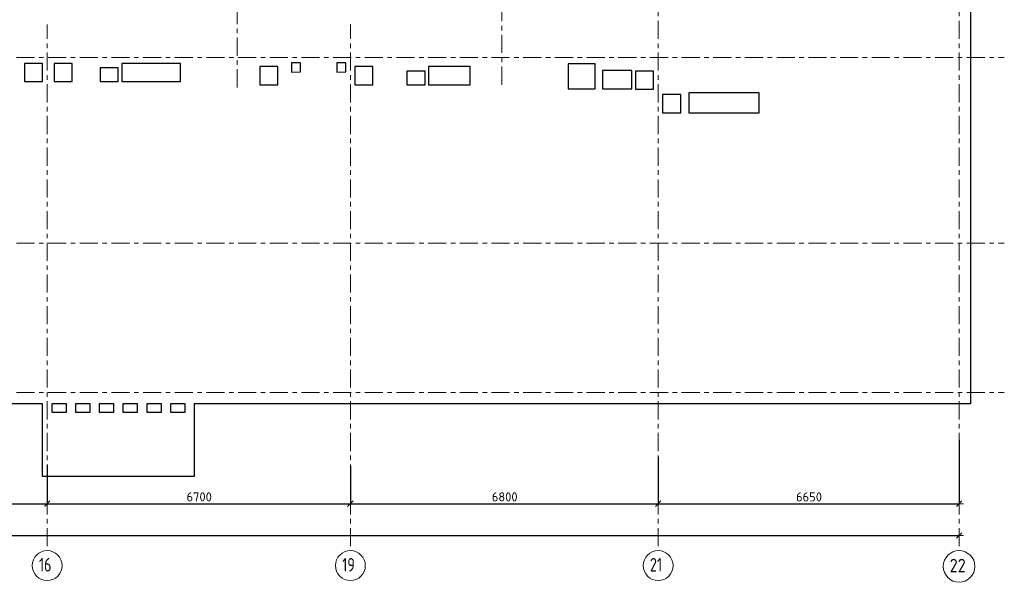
# Model space of a CAD drawing. Header units: metres. Extents: x -38 to 114, y -15 to 21.
# Tile 13 of 244: x 41 to 63, y -4 to 8. Entities that reach past the tile are written whole.
import ezdxf

# ---------------------------------------------------------------- set-up
doc = ezdxf.new("R2010")
doc.units = ezdxf.units.M
doc.header["$PDMODE"] = 65
doc.linetypes.add('______11', pattern=[0.5, 0.4, -0.05, 0, -0.05])
doc.linetypes.add('______5', pattern=[1.1, 0.8, -0.1, 0.1, -0.1])
for name, color, linetype, lineweight in [('XR$2$Осевая линия (1)', 7, '______5', 13), ('XR$2$Размерная линия (1)', 7, 'Continuous', 13), ('XR$5$Перекрытие (1)', 7, 'Continuous', 35)]:
    doc.layers.add(name, color=color, linetype=linetype, lineweight=lineweight)
doc.styles.add('ISOCPEUR', font='txt')
doc.dimstyles.new('DIMSTYLE_3', dxfattribs={"dimtxt": 0.2, "dimasz": 0.2, "dimexe": 0, "dimexo": 0, "dimgap": 0.1, "dimtad": 2, "dimdec": 0, "dimlfac": 1000, "dimrnd": 5, "dimzin": 12, "dimdsep": 46, "dimtxsty": 'ISOCPEUR', "dimblk1": 'ALL_ML_STRICH', "dimblk2": 'ALL_ML_STRICH', "dimsah": 1, "dimcen": 0, "dimclrd": 7, "dimclre": 256, "dimclrt": 7, "dimadec": 0, "dimazin": 0, "dimtfac": 1, "dimtdec": 0, "dimtix": 1, "dimtmove": 2, "dimatfit": 3, "dimfxl": 0, "dimtzin": 0, "dimlwd": 0, "dimlwe": -3, "dimarcsym": 0})

# ---------------------------------------------------------------- blocks, each defined once
blk = doc.blocks.new('ALL_ML_STRICH')
at = {"color": 0, "linetype": 'ByBlock', "lineweight": -2}
for p, q in [((-1, 0), (0.5, 0)), ((-0.3, -0.3), (0.3, 0.3)), ((0, -0.5), (0, 0.5))]:
    blk.add_line(p, q, dxfattribs=at)
blk = doc.blocks.new('*D12')
at = {"layer": 'DEFPOINTS', "color": 7, "linetype": 'Continuous', "lineweight": 13, "transparency": 33554687}
for p in [(0.5, -3.103), (0.5, -3.156), (61.6, -3.14)]:
    blk.add_point(p, dxfattribs=at)
at = {"layer": 'XR$2$Размерная линия (1)', "color": 9, "linetype": 'Continuous', "lineweight": -2, "true_color": 0xc7c7c7, "transparency": 33554687}
for p, q in [((0.5, -3.123), (0.5, -3.156)), ((61.6, -3.156), (61.6, -3.156))]:
    blk.add_line(p, q, dxfattribs=at)
at = {"layer": 'XR$2$Размерная линия (1)', "color": 7, "linetype": 'Continuous', "lineweight": -2, "transparency": 33554687}
blk.add_line((0.5, -3.156), (61.6, -3.156), dxfattribs=at)
at = {"layer": 'XR$2$Размерная линия (1)', "color": 7, "linetype": 'Continuous', "lineweight": 13, "transparency": 33554687, "xscale": 0.2, "yscale": 0.2, "zscale": 0.2, "rotation": 180}
blk.add_blockref('ALL_ML_STRICH', (0.5, -3.156), dxfattribs=at)
at = {"layer": 'XR$2$Размерная линия (1)', "color": 7, "linetype": 'Continuous', "lineweight": 13, "transparency": 33554687, "xscale": 0.2, "yscale": 0.2, "zscale": 0.2}
blk.add_blockref('ALL_ML_STRICH', (61.6, -3.156), dxfattribs=at)
at = {"layer": 'XR$2$Размерная линия (1)', "color": 7, "linetype": 'Continuous', "lineweight": 13, "transparency": 33554687, "insert": (31.1, -3.006), "char_height": 0.2, "width": 1, "attachment_point": 5, "style": 'ISOCPEUR'}
blk.add_mtext('\\A1;{61100}', dxfattribs=at)
blk = doc.blocks.new('*D22')
at = {"layer": 'DEFPOINTS', "color": 7, "linetype": 'Continuous', "lineweight": 13, "transparency": 33554687}
for p in [(36.95, -1.617), (41.45, -1.575), (36.95, -2.452)]:
    blk.add_point(p, dxfattribs=at)
at = {"layer": 'XR$2$Размерная линия (1)', "color": 9, "linetype": 'Continuous', "lineweight": -2, "true_color": 0xc7c7c7, "transparency": 33554687}
for p, q in [((36.95, -1.637), (36.95, -2.452)), ((41.45, -1.595), (41.45, -2.452))]:
    blk.add_line(p, q, dxfattribs=at)
at = {"layer": 'XR$2$Размерная линия (1)', "color": 7, "linetype": 'Continuous', "lineweight": -2, "transparency": 33554687}
blk.add_line((36.95, -2.452), (41.45, -2.452), dxfattribs=at)
at = {"layer": 'XR$2$Размерная линия (1)', "color": 7, "linetype": 'Continuous', "lineweight": 13, "transparency": 33554687, "xscale": 0.2, "yscale": 0.2, "zscale": 0.2, "rotation": 180}
blk.add_blockref('ALL_ML_STRICH', (36.95, -2.452), dxfattribs=at)
at = {"layer": 'XR$2$Размерная линия (1)', "color": 7, "linetype": 'Continuous', "lineweight": 13, "transparency": 33554687, "xscale": 0.2, "yscale": 0.2, "zscale": 0.2}
blk.add_blockref('ALL_ML_STRICH', (41.45, -2.452), dxfattribs=at)
at = {"layer": 'XR$2$Размерная линия (1)', "color": 7, "linetype": 'Continuous', "lineweight": 13, "transparency": 33554687, "insert": (39.2, -2.302), "char_height": 0.2, "width": 0.8, "attachment_point": 5, "style": 'ISOCPEUR'}
blk.add_mtext('\\A1;{4500}', dxfattribs=at)
blk = doc.blocks.new('*D23')
at = {"layer": 'DEFPOINTS', "color": 7, "linetype": 'Continuous', "lineweight": 13, "transparency": 33554687}
for p in [(41.45, -1.575), (48.15, -1.606), (41.45, -2.452)]:
    blk.add_point(p, dxfattribs=at)
at = {"layer": 'XR$2$Размерная линия (1)', "color": 9, "linetype": 'Continuous', "lineweight": -2, "true_color": 0xc7c7c7, "transparency": 33554687}
for p, q in [((41.45, -1.595), (41.45, -2.452)), ((48.15, -1.626), (48.15, -2.452))]:
    blk.add_line(p, q, dxfattribs=at)
at = {"layer": 'XR$2$Размерная линия (1)', "color": 7, "linetype": 'Continuous', "lineweight": -2, "transparency": 33554687}
blk.add_line((41.45, -2.452), (48.15, -2.452), dxfattribs=at)
at = {"layer": 'XR$2$Размерная линия (1)', "color": 7, "linetype": 'Continuous', "lineweight": 13, "transparency": 33554687, "xscale": 0.2, "yscale": 0.2, "zscale": 0.2, "rotation": 180}
blk.add_blockref('ALL_ML_STRICH', (41.45, -2.452), dxfattribs=at)
at = {"layer": 'XR$2$Размерная линия (1)', "color": 7, "linetype": 'Continuous', "lineweight": 13, "transparency": 33554687, "xscale": 0.2, "yscale": 0.2, "zscale": 0.2}
blk.add_blockref('ALL_ML_STRICH', (48.15, -2.452), dxfattribs=at)
at = {"layer": 'XR$2$Размерная линия (1)', "color": 7, "linetype": 'Continuous', "lineweight": 13, "transparency": 33554687, "insert": (44.81, -2.302), "char_height": 0.2, "width": 0.8, "attachment_point": 5, "style": 'ISOCPEUR'}
blk.add_mtext('\\A1;{6700}', dxfattribs=at)
blk = doc.blocks.new('*D24')
at = {"layer": 'DEFPOINTS', "color": 7, "linetype": 'Continuous', "lineweight": 13, "transparency": 33554687}
for p in [(54.95, -1.403), (48.15, -1.606), (48.15, -2.452)]:
    blk.add_point(p, dxfattribs=at)
at = {"layer": 'XR$2$Размерная линия (1)', "color": 9, "linetype": 'Continuous', "lineweight": -2, "true_color": 0xc7c7c7, "transparency": 33554687}
for p, q in [((54.95, -1.423), (54.95, -2.452)), ((48.15, -1.626), (48.15, -2.452))]:
    blk.add_line(p, q, dxfattribs=at)
at = {"layer": 'XR$2$Размерная линия (1)', "color": 7, "linetype": 'Continuous', "lineweight": -2, "transparency": 33554687}
blk.add_line((48.15, -2.452), (54.95, -2.452), dxfattribs=at)
at = {"layer": 'XR$2$Размерная линия (1)', "color": 7, "linetype": 'Continuous', "lineweight": 13, "transparency": 33554687, "xscale": 0.2, "yscale": 0.2, "zscale": 0.2, "rotation": 180}
blk.add_blockref('ALL_ML_STRICH', (48.15, -2.452), dxfattribs=at)
at = {"layer": 'XR$2$Размерная линия (1)', "color": 7, "linetype": 'Continuous', "lineweight": 13, "transparency": 33554687, "xscale": 0.2, "yscale": 0.2, "zscale": 0.2}
blk.add_blockref('ALL_ML_STRICH', (54.95, -2.452), dxfattribs=at)
at = {"layer": 'XR$2$Размерная линия (1)', "color": 7, "linetype": 'Continuous', "lineweight": 13, "transparency": 33554687, "insert": (51.56, -2.302), "char_height": 0.2, "width": 0.8, "attachment_point": 5, "style": 'ISOCPEUR'}
blk.add_mtext('\\A1;{6800}', dxfattribs=at)
blk = doc.blocks.new('*D25')
at = {"layer": 'DEFPOINTS', "color": 7, "linetype": 'Continuous', "lineweight": 13, "transparency": 33554687}
for p in [(61.6, -1.033), (54.95, -1.403), (54.95, -2.452)]:
    blk.add_point(p, dxfattribs=at)
at = {"layer": 'XR$2$Размерная линия (1)', "color": 9, "linetype": 'Continuous', "lineweight": -2, "true_color": 0xc7c7c7, "transparency": 33554687}
for p, q in [((61.6, -1.053), (61.6, -2.452)), ((54.95, -1.423), (54.95, -2.452))]:
    blk.add_line(p, q, dxfattribs=at)
at = {"layer": 'XR$2$Размерная линия (1)', "color": 7, "linetype": 'Continuous', "lineweight": -2, "transparency": 33554687}
blk.add_line((54.95, -2.452), (61.6, -2.452), dxfattribs=at)
at = {"layer": 'XR$2$Размерная линия (1)', "color": 7, "linetype": 'Continuous', "lineweight": 13, "transparency": 33554687, "xscale": 0.2, "yscale": 0.2, "zscale": 0.2, "rotation": 180}
blk.add_blockref('ALL_ML_STRICH', (54.95, -2.452), dxfattribs=at)
at = {"layer": 'XR$2$Размерная линия (1)', "color": 7, "linetype": 'Continuous', "lineweight": 13, "transparency": 33554687, "xscale": 0.2, "yscale": 0.2, "zscale": 0.2}
blk.add_blockref('ALL_ML_STRICH', (61.6, -2.452), dxfattribs=at)
at = {"layer": 'XR$2$Размерная линия (1)', "color": 7, "linetype": 'Continuous', "lineweight": 13, "transparency": 33554687, "insert": (58.285, -2.302), "char_height": 0.2, "width": 0.8, "attachment_point": 5, "style": 'ISOCPEUR'}
blk.add_mtext('\\A1;{6650}', dxfattribs=at)

msp = doc.modelspace()

# ---------------------------------------------------------------- linework, layer by layer
at = {"layer": 'XR$2$Осевая линия (1)', "color": 253, "linetype": '______11', "lineweight": 13, "true_color": 0xa0a0a0, "transparency": 33554687}
for p, q in [((45.65, 6.74), (45.65, 19.78)), ((51.5, 6.8), (51.5, 19.78)), ((61.6, -3.39), (61.6, 19.78)), ((54.95, -3.39), (54.95, 8.98)), ((41.45, -3.39), (41.45, 8.13)), ((48.15, -3.39), (48.15, 8.13)), ((-2.63, 7.4), (62.6, 7.4)), ((-2.63, 3.3), (62.6, 3.3)), ((-2.63, 0), (62.6, 0))]:
    msp.add_line(p, q, dxfattribs=at)
at = {"layer": 'XR$2$Осевая линия (1)', "color": 7, "linetype": 'Continuous', "lineweight": 13, "transparency": 33554687}
for centre, radius in [((41.4504, -3.8199), 0.3304), ((48.1504, -3.8199), 0.3304), ((54.9504, -3.8199), 0.3304), ((61.6018, -3.8388), 0.3493)]:
    msp.add_circle(centre, radius, dxfattribs=at)
at = {"layer": 'XR$5$Перекрытие (1)', "color": 7, "linetype": 'Continuous', "lineweight": 25, "transparency": 33554687}
for p, q in [((61.85, 16.6502), (61.85, -0.2498)), ((40.9501, 7.2702), (40.9501, 6.8702)), ((41.3501, 7.2702), (40.9501, 7.2702)), ((41.3501, 6.8702), (41.3501, 7.2702)), ((41.6039, 7.2702), (41.6039, 6.8702)), ((42.0039, 7.2702), (41.6039, 7.2702)), ((42.0039, 6.8702), (42.0039, 7.2702)), ((43.1, 7.2702), (43.1, 6.8702)), ((44.4, 7.2702), (43.1, 7.2702)), ((44.4, 6.8702), (44.4, 7.2702)), ((46.15, 7.2002), (46.15, 6.8002)), ((46.55, 7.2002), (46.15, 7.2002)), ((46.55, 6.8002), (46.55, 7.2002)), ((47.0502, 7.2803), (46.8502, 7.2802)), ((46.8502, 7.2802), (46.8502, 7.0802)), ((47.0502, 7.0803), (47.0502, 7.2803)), ((48.0502, 7.2803), (47.8502, 7.2802)), ((47.8502, 7.2802), (47.8502, 7.0802)), ((48.0502, 7.0803), (48.0502, 7.2803)), ((48.25, 7.2002), (48.25, 6.8002)), ((48.65, 7.2002), (48.25, 7.2002)), ((48.65, 6.8002), (48.65, 7.2002)), ((49.88, 7.2002), (49.88, 6.8002)), ((50.8, 7.2002), (49.88, 7.2002)), ((50.8, 6.8002), (50.8, 7.2002)), ((52.963, 7.2601), (52.963, 6.7101)), ((53.563, 7.2601), (52.963, 7.2601)), ((53.563, 6.7101), (53.563, 7.2601)), ((42.62, 7.1702), (42.62, 6.8702)), ((43.02, 7.1702), (42.62, 7.1702)), ((43.02, 6.8702), (43.02, 7.1702)), ((46.8502, 7.0802), (47.0502, 7.0803)), ((47.8502, 7.0802), (48.0502, 7.0803)), ((49.4, 7.1002), (49.4, 6.8002)), ((49.8, 7.1002), (49.4, 7.1002)), ((49.8, 6.8002), (49.8, 7.1002)), ((53.72, 7.1102), (53.72, 6.7102)), ((54.37, 7.1102), (53.72, 7.1102)), ((54.37, 6.7102), (54.37, 7.1102)), ((54.4501, 7.1002), (54.4501, 6.7002)), ((54.8501, 7.1002), (54.4501, 7.1002)), ((54.8501, 6.7002), (54.8501, 7.1002)), ((40.9501, 6.8702), (41.3501, 6.8702)), ((41.6039, 6.8702), (42.0039, 6.8702)), ((42.62, 6.8702), (43.02, 6.8702)), ((43.1, 6.8702), (44.4, 6.8702)), ((46.15, 6.8002), (46.55, 6.8002)), ((48.25, 6.8002), (48.65, 6.8002)), ((49.4, 6.8002), (49.8, 6.8002)), ((49.88, 6.8002), (50.8, 6.8002)), ((52.963, 6.7101), (53.563, 6.7101)), ((53.72, 6.7102), (54.37, 6.7102)), ((54.4501, 6.7002), (54.8501, 6.7002)), ((55.45, 6.5803), (55.05, 6.5802)), ((55.05, 6.5802), (55.05, 6.1802)), ((55.45, 6.1803), (55.45, 6.5803)), ((55.63, 6.6202), (55.63, 6.1802)), ((57.18, 6.6202), (55.63, 6.6202)), ((57.18, 6.1802), (57.18, 6.6202)), ((55.05, 6.1802), (55.45, 6.1803)), ((55.63, 6.1802), (57.18, 6.1802)), ((41.35, -0.2498), (32.725, -0.2498)), ((41.35, -0.4298), (41.35, -0.2498)), ((41.35, -1.8498), (41.35, -0.4298)), ((41.55, -0.2498), (41.55, -0.4298)), ((41.875, -0.2498), (41.55, -0.2498)), ((41.55, -0.4298), (41.875, -0.4298)), ((41.875, -0.4298), (41.875, -0.2498)), ((42.075, -0.2498), (42.075, -0.4298)), ((42.4, -0.2498), (42.075, -0.2498)), ((42.075, -0.4298), (42.4, -0.4298)), ((42.4, -0.4298), (42.4, -0.2498)), ((42.6, -0.2498), (42.6, -0.4298)), ((42.925, -0.2498), (42.6, -0.2498)), ((42.6, -0.4298), (42.925, -0.4298)), ((42.925, -0.4298), (42.925, -0.2498)), ((43.125, -0.2498), (43.125, -0.4298)), ((43.45, -0.2498), (43.125, -0.2498)), ((43.125, -0.4298), (43.45, -0.4298)), ((43.45, -0.4298), (43.45, -0.2498)), ((43.65, -0.2498), (43.65, -0.4298)), ((43.975, -0.2498), (43.65, -0.2498)), ((43.65, -0.4298), (43.975, -0.4298)), ((43.975, -0.4298), (43.975, -0.2498)), ((44.5, -0.2498), (44.175, -0.2498)), ((44.175, -0.2498), (44.175, -0.4298)), ((44.175, -0.4298), (44.5, -0.4298)), ((44.5, -0.4298), (44.5, -0.2498)), ((44.7, -0.2498), (44.7, -0.4298)), ((61.85, -0.2498), (44.7, -0.2498)), ((44.7, -0.4298), (44.7, -1.8498)), ((44.7, -1.8498), (41.35, -1.8498))]:
    msp.add_line(p, q, dxfattribs=at)

# ---------------------------------------------------------------- texts
at = {"layer": 'XR$2$Осевая линия (1)', "color": 7, "linetype": 'Continuous', "lineweight": 13, "transparency": 33554687, "char_height": 0.3, "attachment_point": 7, "style": 'ISOCPEUR'}
for s, insert, width in [('\\W0.75;16', (41.2704, -3.9504), 0.472281), ('\\W0.75;19', (47.9704, -3.9504), 0.472281), ('\\W0.75;21', (54.7704, -3.9504), 0.472281), ('\\W0.87;22', (61.3918, -3.9693), 0.550812)]:
    msp.add_mtext(s, dxfattribs=dict(at, insert=insert, width=width))

# ---------------------------------------------------------------- dimensions: what is measured, and where the dimension line sits
at = {"layer": 'XR$2$Размерная линия (1)', "color": 7, "linetype": 'Continuous', "lineweight": 13, "transparency": 33554687}
for base, p1, p2, picture, middle in [((61.6, -2.452), (54.95, -1.4227), (61.6, -1.053), '*D25', (58.285, -2.302)), ((54.95, -2.452), (48.15, -1.6259), (54.95, -1.4227), '*D24', (51.56, -2.302)), ((41.45, -2.452), (36.95, -1.6372), (41.45, -1.5948), '*D22', (39.2, -2.302)), ((48.15, -2.452), (41.45, -1.5948), (48.15, -1.6259), '*D23', (44.81, -2.302)), ((61.6, -3.1563), (0.5, -3.1233), (61.6, -3.1563), '*D12', (31.1, -3.0063))]:
    dim = msp.add_linear_dim(base=base, p1=p1, p2=p2, dimstyle='DIMSTYLE_3', override={"dimpost": '<>', "dimclrd": 7, "dimclre": 9, "dimclrt": 7, "dimlwd": 0, "dimlwe": 65533}, dxfattribs=at)
    dim.commit()
    dim.dimension.update_dxf_attribs({"geometry": picture, "text_midpoint": middle, "dimtype": 160})

doc.saveas('drawing.dxf')
